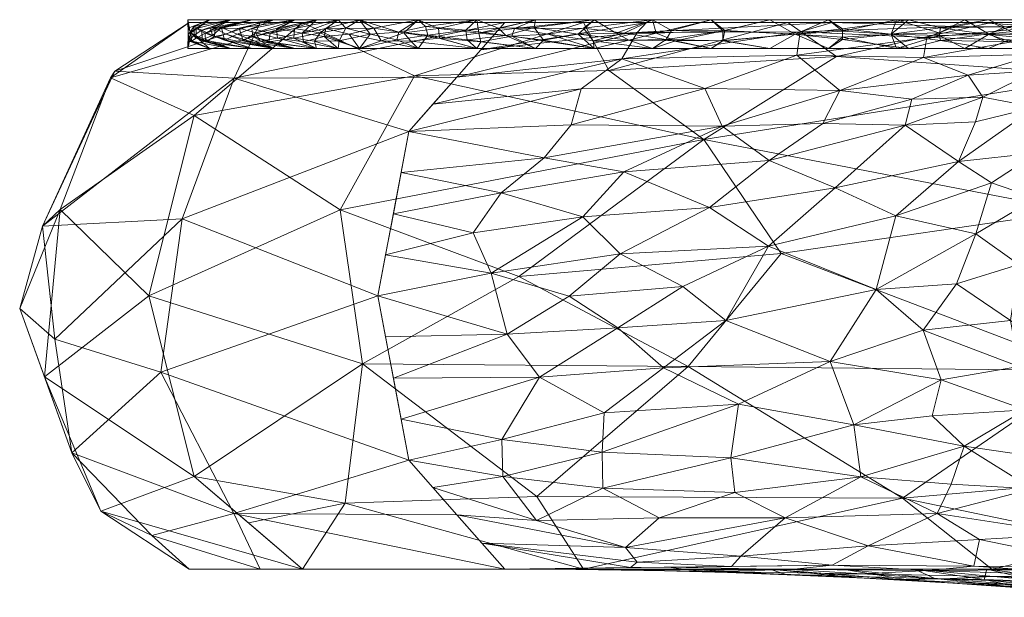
# Model space of a CAD drawing. Header units: millimetres. Extents: x -50 to 50, y -14.1 to 14.6.
# Tile 1 of 7: x -50 to -16, y -5.3 to 14.6. Entities that reach past the tile are written whole.
import ezdxf

# ---------------------------------------------------------------- set-up
doc = ezdxf.new("R2010")
doc.units = ezdxf.units.MM
doc.layers.add('A-GENM', color=13, linetype='Continuous')

# ---------------------------------------------------------------- blocks, each defined once
blk = doc.blocks.new('Model_FFASS505-000440BV0 - Model_FFASS505-000440BV0-430335-Preview')
at = {"layer": 'A-GENM', "lineweight": 9}
mesh = blk.add_polyface(dxfattribs=at)
corners = [(-40.231, 14.483, 196.258), (-44.136, 14.483, 179.963), (-41.693, 14.483, 163.385), (-33.252, 14.483, 148.91), (-36.56, 10.724, 146.016), (-37.632, 5.052, 145.078), (-36.56, -0.62, 146.016), (-33.252, -4.379, 148.91), (-41.693, -4.379, 163.385), (-44.136, -4.379, 179.963), (-40.231, -4.379, 196.258), (-43.963, -1.175, 197.951), (-45.531, 5.052, 198.663), (-43.963, 11.279, 197.951), (-49.194, 7.461, 170.748), (-48.183, -0.359, 170.897), (-45.117, 2.416, 157.216), (-44.383, 7.715, 155.706), (-42.582, 12.564, 157.152), (-46.703, 12.81, 171.116), (-46.854, 12.579, 185.173), (-48.588, 8.034, 187.909), (-49.125, 2.259, 185.105), (-42.599, -2.453, 157.173), (-47.183, -2.374, 183.305), (-42.915, -4.379, 171.674), (-45.423, -3.217, 167.078), (-48.766, 3.563, 167.465), (-49.983, 4.615, 177.168), (-34.906, 12.603, 147.463), (-34.906, -2.499, 147.463)]
mesh.append_faces([[corners[k] for k in face] for face in [(1, 20, 0), (10, 24, 9), (8, 23, 7), (11, 24, 10), (29, 18, 3)]], dxfattribs={"vtx0": -1, "vtx1": -1})
mesh.append_faces([[corners[k] for k in face] for face in [(21, 28, 22), (5, 16, 17), (6, 23, 16), (9, 24, 26), (16, 15, 27), (18, 19, 2), (28, 27, 15), (1, 19, 20), (13, 20, 21), (17, 14, 18), (15, 24, 22), (14, 17, 27), (20, 19, 14), (19, 18, 14), (4, 17, 18), (22, 12, 21), (21, 20, 14), (16, 23, 15), (24, 11, 22), (15, 23, 26), (8, 26, 23), (15, 26, 24), (16, 27, 17), (14, 27, 28), (14, 28, 21), (22, 28, 15)]], dxfattribs={"vtx0": -1, "vtx1": -1, "vtx2": -1})
mesh.append_faces([[corners[k] for k in face] for face in [(18, 2, 3), (16, 5, 6), (21, 12, 13), (20, 13, 0), (19, 1, 2), (22, 11, 12), (23, 6, 30)]], dxfattribs={"vtx0": -1, "vtx2": -1})
mesh.append_faces([[corners[k] for k in face] for face in [(26, 8, 25, 9)]], dxfattribs={"vtx0": -1, "vtx3": -1})
mesh.append_faces([[corners[k] for k in face] for face in [(4, 5, 17), (30, 7, 23), (29, 4, 18)]], dxfattribs={"vtx1": -1, "vtx2": -1})
mesh = blk.add_polyface(dxfattribs=at)
corners = [(0, 14.483, 222.18), (-16.452, 14.483, 219.002), (-30.538, 14.483, 209.926), (-40.231, 14.483, 196.258), (-43.963, 11.279, 197.951), (-45.531, 5.052, 198.663), (-43.963, -1.175, 197.951), (-40.231, -4.379, 196.258), (-30.538, -4.379, 209.926), (-16.452, -4.379, 219.002), (0, -4.379, 222.18), (0, -1.175, 226.278), (0, 5.052, 228), (0, 11.279, 226.278), (-26.93, 2.613, 219.794), (-26.384, 10.449, 218.947), (-13.611, 7.987, 225.696), (-13.116, 2.477, 225.926), (-19.539, -1.924, 221.634), (-32.15, -1.869, 213.436), (-38.158, 2.713, 209.908), (-38.925, 8.019, 208.729), (-36.37, 12.649, 208.308), (-12.538, 12.658, 223.646), (-23.495, 14.483, 214.464), (-23.721, 6.518, 221.894), (-32.769, 5.717, 215.735), (-10.297, -1.124, 225.197), (-8.226, -4.379, 220.591), (0, -2.777, 224.229), (-12.293, -3.44, 222.809), (-42.097, -2.777, 197.105), (-38.759, -2.1, 205.779), (-21.816, 13.316, 219.316), (-29.662, 12.826, 214.706)]
mesh.append_faces([[corners[k] for k in face] for face in [(31, 32, 6), (9, 18, 8), (13, 16, 12), (4, 22, 3), (1, 23, 0), (28, 30, 9), (24, 33, 1)]], dxfattribs={"vtx0": -1, "vtx1": -1})
mesh.append_faces([[corners[k] for k in face] for face in [(20, 26, 21), (21, 15, 22), (17, 12, 16), (20, 19, 14), (13, 23, 16), (14, 19, 18), (23, 1, 33), (14, 17, 25), (16, 15, 25), (21, 5, 20), (28, 29, 30), (17, 18, 27), (17, 14, 18), (18, 19, 8), (4, 21, 22), (26, 25, 15), (24, 34, 33), (16, 23, 15), (15, 23, 33), (16, 25, 17), (14, 25, 26), (14, 26, 20), (21, 26, 15), (27, 11, 17), (30, 18, 9), (27, 18, 30), (27, 30, 29), (19, 20, 32), (6, 32, 20), (19, 32, 8), (15, 33, 34), (34, 22, 15), (22, 34, 2)]], dxfattribs={"vtx0": -1, "vtx1": -1, "vtx2": -1})
mesh.append_faces([[corners[k] for k in face] for face in [(22, 2, 3), (34, 24, 2), (21, 4, 5), (23, 13, 0), (32, 31, 7), (17, 11, 12)]], dxfattribs={"vtx0": -1, "vtx2": -1})
mesh.append_faces([[corners[k] for k in face] for face in [(7, 8, 32), (29, 11, 27), (5, 6, 20)]], dxfattribs={"vtx1": -1, "vtx2": -1})
mesh.append_faces([[corners[k] for k in face] for face in [(28, 10, 29)]], dxfattribs={"vtx2": -1})
mesh = blk.add_polyface(dxfattribs=at)
corners = [(0, 14.583, 222.18), (22.09, 14.583, 216.261), (38.261, 14.583, 200.09), (44.18, 14.583, 178), (38.261, 14.583, 155.91), (22.09, 14.583, 139.739), (0, 14.583, 133.82), (-22.09, 14.583, 139.739), (-38.261, 14.583, 155.91), (-44.18, 14.583, 178), (-38.261, 14.583, 200.09), (-22.09, 14.583, 216.261)]
mesh.append_faces([[corners[k] for k in face] for face in [(10, 4, 5, 9), (4, 10, 11)]], dxfattribs={"vtx0": -1, "vtx2": -1})
mesh.append_faces([[corners[k] for k in face] for face in [(1, 2, 11, 0)]], dxfattribs={"vtx1": -1})
mesh.append_faces([[corners[k] for k in face] for face in [(3, 4, 11, 2), (8, 9, 5)]], dxfattribs={"vtx1": -1, "vtx2": -1})
mesh.append_faces([[corners[k] for k in face] for face in [(5, 6, 7, 8)]], dxfattribs={"vtx3": -1})
mesh = blk.add_polyface(dxfattribs=at)
corners = [(-44.055, 13.84, 181.319), (-44.086, 14.128, 180.89), (-44.156, 13.855, 179.446), (-44.105, 14.157, 175.428), (-43.967, 14.049, 173.67), (-44.112, 13.887, 175.554), (-43.44, 13.583, 175.239), (-42.7, 13.583, 172.477), (-42.914, 13.871, 167.498), (-43.331, 14.037, 169.381), (-43.026, 14.31, 167.968), (-43.893, 13.948, 183.025), (-43.57, 13.817, 185.318), (-43.59, 14.116, 185.197), (-43.901, 14.276, 182.961), (-43.44, 14.583, 180.761), (-42.857, 14.083, 188.733), (-43.242, 14.278, 187.054), (-43.268, 14.008, 186.931), (-44.17, 14.295, 178.963), (-44.174, 14.083, 177.275), (-43.44, 13.583, 180.761), (-44.18, 14.583, 178), (-43.44, 14.583, 175.239), (-43.698, 14.217, 171.493), (-43.689, 13.89, 171.429), (-44.18, 13.583, 178), (-43.979, 14.348, 173.792), (-43.404, 14.289, 169.757), (-42.7, 14.583, 183.523), (-42.7, 13.583, 183.523), (-42.7, 14.583, 172.477)]
mesh.append_faces([[corners[k] for k in face] for face in [(6, 4, 7), (22, 19, 15), (26, 5, 6), (30, 0, 21)]], dxfattribs={"vtx0": -1, "vtx1": -1})
mesh.append_faces([[corners[k] for k in face] for face in [(0, 1, 2), (3, 4, 5), (8, 9, 10), (11, 12, 13), (14, 1, 11), (1, 14, 15), (16, 17, 18), (2, 19, 20), (2, 21, 0), (5, 20, 3), (24, 25, 4), (26, 20, 5), (4, 27, 24), (28, 10, 9), (4, 3, 27), (18, 17, 13), (12, 18, 13), (29, 14, 13), (30, 12, 11), (13, 14, 11), (11, 0, 30), (19, 2, 1), (20, 26, 2), (15, 19, 1), (22, 20, 19), (4, 6, 5), (22, 3, 20), (27, 3, 23), (24, 9, 25), (27, 31, 24), (4, 25, 7), (28, 9, 24), (1, 0, 11), (31, 28, 24)]], dxfattribs={"vtx0": -1, "vtx1": -1, "vtx2": -1})
mesh.append_faces([[corners[k] for k in face] for face in [(14, 29, 15)]], dxfattribs={"vtx0": -1, "vtx2": -1})
mesh.append_faces([[corners[k] for k in face] for face in [(22, 23, 3), (26, 21, 2), (23, 31, 27)]], dxfattribs={"vtx1": -1, "vtx2": -1})
mesh = blk.add_polyface(dxfattribs=at)
corners = [(0, 14.483, 222.18), (16.452, 14.483, 219.002), (30.538, 14.483, 209.926), (40.231, 14.483, 196.258), (44.136, 14.483, 179.963), (41.693, 14.483, 163.385), (33.252, 14.483, 148.91), (-33.252, 14.483, 148.91), (-41.693, 14.483, 163.385), (-44.136, 14.483, 179.963), (-40.231, 14.483, 196.258), (-30.538, 14.483, 209.926), (-16.452, 14.483, 219.002)]
mesh.append_faces([[corners[k] for k in face] for face in [(4, 2, 3), (1, 12, 0)]], dxfattribs={"vtx0": -1})
mesh.append_faces([[corners[k] for k in face] for face in [(2, 4, 5, 9), (12, 1, 2, 9)]], dxfattribs={"vtx0": -1, "vtx2": -1, "vtx3": -1})
mesh.append_faces([[corners[k] for k in face] for face in [(11, 12, 9, 10)]], dxfattribs={"vtx1": -1})
mesh.append_faces([[corners[k] for k in face] for face in [(5, 6, 8, 9)]], dxfattribs={"vtx1": -1, "vtx3": -1})
mesh.append_faces([[corners[k] for k in face] for face in [(6, 7, 8)]], dxfattribs={"vtx2": -1})
mesh = blk.add_polyface(dxfattribs=at)
corners = [(-41.695, 13.84, 192.608), (-41.835, 14.128, 192.201), (-42.278, 13.855, 190.825), (-43.242, 14.278, 187.054), (-41.96, 14.583, 186.284), (-43.59, 14.116, 185.197), (-41.221, 14.583, 189.045), (-41.348, 14.116, 162.438), (-40.525, 13.948, 160.405), (-41.392, 13.817, 162.553), (-41.097, 13.948, 194.214), (-41.121, 14.276, 194.154), (-40.481, 13.583, 164.194), (-41.937, 14.008, 164.1), (-40.481, 14.583, 191.806), (-42.415, 14.295, 190.362), (-42.857, 14.083, 188.733), (-40.481, 13.583, 191.806), (-42.7, 14.583, 183.523), (-43.57, 13.817, 185.318), (-41.96, 13.583, 186.284), (-43.268, 14.008, 186.931), (-43.331, 14.037, 169.381), (-41.96, 13.583, 169.716), (-43.689, 13.89, 171.429), (-42.7, 14.583, 172.477), (-41.96, 14.583, 169.716), (-43.404, 14.289, 169.757), (-41.976, 14.278, 164.22), (-41.221, 14.583, 166.955), (-40.481, 14.583, 164.194), (-42.481, 14.083, 165.867), (-41.221, 13.583, 189.045), (-41.221, 13.583, 166.955), (-40.242, 14.116, 196.233), (-39.741, 13.583, 194.568), (-42.7, 13.583, 183.523), (-42.914, 13.871, 167.498), (-43.026, 14.31, 167.968), (-42.7, 13.583, 172.477), (-40.5, 14.276, 160.346)]
mesh.append_faces([[corners[k] for k in face] for face in [(6, 15, 14), (32, 21, 20), (29, 38, 26), (23, 37, 33), (33, 13, 12)]], dxfattribs={"vtx0": -1, "vtx1": -1})
mesh.append_faces([[corners[k] for k in face] for face in [(0, 1, 2), (3, 4, 5), (7, 8, 9), (1, 10, 11), (9, 12, 13), (1, 11, 14), (2, 15, 16), (2, 17, 0), (19, 20, 21), (22, 23, 24), (7, 13, 28), (31, 28, 13), (16, 21, 32), (31, 13, 33), (34, 11, 10), (10, 0, 35), (15, 2, 1), (16, 32, 2), (14, 15, 1), (3, 15, 6), (3, 16, 15), (37, 38, 31), (31, 38, 29), (22, 37, 23), (31, 33, 37), (29, 28, 31), (30, 7, 28), (9, 13, 7), (7, 40, 8), (1, 0, 10), (26, 38, 27)]], dxfattribs={"vtx0": -1, "vtx1": -1, "vtx2": -1})
mesh.append_faces([[corners[k] for k in face] for face in [(5, 4, 18)]], dxfattribs={"vtx0": -1, "vtx2": -1})
mesh.append_faces([[corners[k] for k in face] for face in [(6, 4, 3), (25, 26, 27), (29, 30, 28), (32, 17, 2), (36, 20, 19), (23, 39, 24)]], dxfattribs={"vtx1": -1, "vtx2": -1})
mesh = blk.add_polyface(dxfattribs=at)
corners = [(-39.813, 13.84, 158.847), (-39.624, 14.128, 158.46), (-38.963, 13.855, 157.174), (-40.191, 13.817, 196.345), (-39.001, 13.583, 197.329), (-39.482, 14.008, 197.825), (-40.5, 14.276, 160.346), (-40.525, 13.948, 160.405), (-40.242, 14.116, 196.233), (-41.097, 13.948, 194.214), (-37.518, 13.855, 201.33), (-37.771, 14.295, 200.919), (-38.618, 14.083, 199.46), (-39.001, 14.583, 197.329), (-39.741, 14.583, 194.568), (-39.425, 14.278, 197.938), (-38.261, 14.583, 200.09), (-41.348, 14.116, 162.438), (-40.481, 14.583, 164.194), (-39.741, 14.583, 161.432), (-39.001, 14.583, 158.671), (-37.894, 14.083, 155.285), (-38.733, 14.295, 156.749), (-38.261, 14.583, 155.91), (-39.001, 13.583, 158.671), (-38.261, 13.583, 155.91), (-36.979, 13.887, 153.826), (-38.261, 13.583, 200.09), (-36.24, 13.583, 202.111), (-36.24, 14.583, 202.111), (-36.734, 14.128, 202.545), (-41.121, 14.276, 194.154), (-39.741, 13.583, 194.568), (-40.481, 14.583, 191.806), (-39.741, 13.583, 161.432), (-40.481, 13.583, 164.194), (-41.392, 13.817, 162.553), (-36.91, 14.157, 153.72), (-41.695, 13.84, 192.608), (-40.481, 13.583, 191.806)]
mesh.append_faces([[corners[k] for k in face] for face in [(16, 11, 29), (27, 5, 4), (23, 22, 20), (32, 38, 39), (34, 0, 24)]], dxfattribs={"vtx0": -1, "vtx1": -1})
mesh.append_faces([[corners[k] for k in face] for face in [(0, 1, 2), (3, 4, 5), (6, 1, 7), (3, 8, 9), (10, 11, 12), (13, 8, 15), (12, 15, 5), (1, 6, 20), (21, 22, 23), (2, 24, 0), (25, 21, 26), (12, 5, 27), (11, 10, 30), (12, 27, 10), (15, 11, 16), (5, 15, 8), (15, 12, 11), (3, 5, 8), (14, 31, 8), (32, 3, 9), (19, 6, 17), (34, 36, 7), (7, 0, 34), (22, 2, 1), (21, 25, 2), (2, 22, 21), (20, 22, 1), (23, 37, 21), (1, 0, 7)]], dxfattribs={"vtx0": -1, "vtx1": -1, "vtx2": -1})
mesh.append_faces([[corners[k] for k in face] for face in [(8, 13, 14), (17, 18, 19), (31, 14, 33), (6, 19, 20)]], dxfattribs={"vtx0": -1, "vtx2": -1})
mesh.append_faces([[corners[k] for k in face] for face in [(16, 13, 15), (27, 28, 10), (32, 4, 3), (34, 35, 36), (25, 24, 2)]], dxfattribs={"vtx1": -1, "vtx2": -1})
mesh = blk.add_polyface(dxfattribs=at)
corners = [(-34.076, 13.817, 206.119), (-34.152, 14.117, 206.028), (-35.499, 13.949, 204.3), (-36.91, 14.157, 153.72), (-35.912, 14.049, 152.266), (-36.979, 13.887, 153.826), (-36.24, 13.583, 153.889), (-34.218, 13.583, 151.867), (-36.734, 14.128, 202.545), (-35.542, 14.276, 204.242), (-32.197, 13.583, 206.154), (-33.008, 14.009, 207.366), (-36.492, 13.84, 202.904), (-37.518, 13.855, 201.33), (-31.913, 13.871, 147.448), (-33.216, 14.037, 148.87), (-32.245, 14.31, 147.799), (-32.197, 14.583, 206.154), (-34.218, 14.583, 204.133), (-32.922, 14.278, 207.462), (-36.24, 14.583, 202.111), (-31.751, 14.083, 208.72), (-36.24, 13.583, 202.111), (-32.197, 13.583, 149.846), (-34.55, 13.89, 150.465), (-38.261, 14.583, 155.91), (-36.24, 14.583, 153.889), (-34.591, 14.217, 150.516), (-34.218, 14.583, 151.867), (-32.197, 14.583, 149.846), (-33.468, 14.289, 149.159), (-35.983, 14.348, 152.366), (-34.218, 13.583, 204.133), (-37.771, 14.295, 200.919), (-38.261, 13.583, 155.91), (-37.894, 14.083, 155.285)]
mesh.append_faces([[corners[k] for k in face] for face in [(6, 4, 7), (34, 5, 6), (32, 12, 22)]], dxfattribs={"vtx0": -1, "vtx1": -1})
mesh.append_faces([[corners[k] for k in face] for face in [(0, 1, 2), (3, 4, 5), (8, 2, 9), (0, 10, 11), (12, 8, 13), (14, 15, 16), (1, 11, 19), (8, 9, 20), (21, 19, 11), (13, 22, 12), (15, 23, 24), (4, 6, 5), (27, 24, 4), (4, 31, 27), (30, 16, 15), (4, 3, 31), (17, 1, 19), (0, 11, 1), (18, 9, 1), (32, 0, 2), (1, 9, 2), (2, 12, 32), (20, 33, 8), (3, 5, 35), (31, 3, 26), (27, 15, 24), (31, 28, 27), (4, 24, 7), (15, 14, 23), (30, 15, 27), (8, 12, 2), (28, 30, 27), (29, 16, 30)]], dxfattribs={"vtx0": -1, "vtx1": -1, "vtx2": -1})
mesh.append_faces([[corners[k] for k in face] for face in [(1, 17, 18), (9, 18, 20)]], dxfattribs={"vtx0": -1, "vtx2": -1})
mesh.append_faces([[corners[k] for k in face] for face in [(25, 26, 3), (28, 29, 30), (32, 10, 0), (26, 28, 31), (23, 7, 24)]], dxfattribs={"vtx1": -1, "vtx2": -1})
mesh = blk.add_polyface(dxfattribs=at)
corners = [(-8, 14.483, 109), (-10.023, 14.236, 109), (-11.613, 13.527, 108.993), (-12.824, 12.4, 109.004), (-13.708, 10.901, 108.996), (-14.314, 9.077, 109), (-14.746, 5.732, 109), (-14.317, 2.409, 109), (-12.96, -0.65, 109), (-10.776, -3.195, 109), (-8, -5.08, 109), (-12.183, -4.318, 124.627), (-21.959, -4.239, 137.511), (-33.252, -4.379, 148.91), (-36.56, -0.62, 146.016), (-37.632, 5.052, 145.078), (-36.56, 10.724, 146.016), (-33.252, 14.483, 148.91), (-21.957, 14.483, 137.358), (-11.965, 14.483, 124.702), (-21.863, 8.786, 128.879), (-21.218, 0.602, 129.087), (-17.266, 12.665, 125.697), (-17.008, 7.19, 120.648), (-14.953, 11.559, 119.116), (-12.727, 13.915, 119.948), (-15.048, -1.607, 122.369), (-25.628, 4.203, 132.67), (-18.693, 13.973, 130.686), (-34.906, 12.603, 147.463), (-26.349, 12.203, 136.522), (-14.879, 9.991, 116.648), (-13.208, 13, 117.135), (-15.306, 1.118, 118.828), (-15.808, 4.204, 117.72), (-23.579, -2.603, 135.031), (-9.763, 14.483, 115.98), (-29.144, 9.333, 137.334), (-11.399, 14.372, 120.317), (-14.696, 14.331, 126.629), (-16.961, 14.483, 131.03), (-29.276, 6.499, 136.529), (-15.433, 13.881, 125.58), (-18.809, 13.275, 129.122), (-21.695, 12.136, 131.164), (-19.443, 10.943, 126.955), (-23.182, 13.356, 134.619), (-29.213, 13.226, 140.797), (-34.079, 13.543, 148.187), (-28.368, 14.483, 143.916), (-23.066, 14.166, 136.375), (-25.753, 10.908, 134.703), (-30.965, 10.957, 140.25), (-24.139, 9.719, 132.099), (-35.733, 11.663, 146.739), (-14.878, 13.396, 122.942), (-37.096, 7.888, 145.547), (-26.197, 8.106, 133.676), (-24.158, 6.765, 131.051), (-30.561, 7.775, 138.158), (-37.364, 6.47, 145.313), (-33.727, 5.835, 140.993), (-37.096, 2.216, 145.547), (-33.174, 3.732, 140.523), (-29.826, 1.013, 138.114), (-33.375, 8.612, 141.383), (-36.828, 9.306, 145.781), (-19.77, 7.815, 125.658), (-20.446, 5.272, 126.261), (-17.604, 9.692, 123.016), (-22.033, 2.792, 128.89), (-34.34, 7.226, 141.892), (-34.906, -2.499, 147.463), (-29.87, -1.583, 139.996), (-18.197, 2.161, 123.792), (-31.03, 5.045, 138.21), (-29.35, 3.952, 136.613), (-27.778, 2.564, 135.364), (-25.195, 1.315, 133.198), (-27.118, 5.377, 134.175), (-25.454, -0.533, 134.706), (-20.977, -1.197, 130.432), (-18.343, -2.46, 128.935), (-13.71, -3.17, 123.357), (-20.72, -3.57, 133.887), (-28.919, -4.325, 144.537), (-34.042, -3.481, 148.219), (-29.09, -3.629, 141.944), (-32.058, 2.25, 139.804), (-36.828, 0.798, 145.781), (-33.359, 0.098, 142.161), (-17.415, -0.138, 124.444), (-10.091, -4.699, 116.814), (-9.639, -3.967, 109), (-11.092, -3.217, 116.276), (-11.868, -1.922, 109), (-13.142, -0.989, 115.79), (-17.071, -4.279, 131.069), (-29.899, -0.346, 139.017), (-35.733, -1.559, 146.739), (-32.164, -2.694, 143.407), (-27.934, -2.607, 139.262), (-33.324, -1.183, 143.043), (-25.32, -1.734, 135.696), (-14.939, 12.816, 121.549), (-16.766, 11.914, 123.668), (-17.014, 11.056, 123.087), (-19.218, 11.84, 127.54), (-22.285, 11.001, 130.779), (-31.892, 9.81, 140.449), (-18.819, 3.869, 124.051), (-17.676, 5.467, 121.795), (-15.522, 6.134, 116.478), (-14.93, 8.419, 115.19), (-14.531, 4.07, 109), (-14.667, 3.415, 113.493), (-13.638, 0.879, 109), (-13.669, 0.35, 114.112), (-15.524, 2.61, 117.884), (-14.248, 1.86, 113.545), (-25.115, -3.929, 139.089), (-10.768, 14.2, 115.477), (-11.643, 13.769, 114.67), (-8.732, 14.393, 109), (-9.754, 14.418, 115.506), (-25.439, -4.282, 141.024), (-28.688, -4.133, 142.905), (-28.692, 14.14, 142.084), (-13.266, 11.651, 109), (-13.805, 11.342, 114.235), (-13.38, 12.274, 115.059), (-17.704, 14.353, 131.073), (-30.616, 12.191, 140.978), (-37.364, 3.634, 145.313), (-16.468, 8.958, 120.253), (-17.853, -1.448, 126.724), (-16.876, -3.352, 128.836), (-18.513, 0.914, 125.167), (-11.849, -2.223, 114.386), (-14.969, -0.493, 120.278), (-14.53, 7.404, 109)]
mesh.append_faces([[corners[k] for k in face] for face in [(4, 129, 128), (114, 112, 6), (36, 38, 19), (29, 47, 54), (62, 88, 89), (93, 94, 9), (95, 96, 8), (8, 117, 116), (7, 115, 114), (1, 124, 123), (128, 130, 3), (9, 138, 95)]], dxfattribs={"vtx0": -1, "vtx1": -1})
mesh.append_faces([[corners[k] for k in face] for face in [(38, 121, 25), (82, 84, 35), (136, 84, 82), (30, 51, 52), (28, 42, 43), (128, 129, 130), (46, 28, 43), (75, 61, 41), (38, 39, 19), (55, 32, 104), (122, 32, 25), (53, 37, 51), (113, 140, 112), (127, 18, 50), (69, 31, 134), (50, 28, 46), (118, 34, 115), (44, 30, 46), (27, 58, 68), (139, 96, 26), (26, 96, 138), (92, 94, 93), (25, 121, 122), (68, 58, 67), (57, 58, 41), (98, 102, 90), (35, 103, 81), (35, 81, 82), (39, 42, 28), (45, 20, 53), (112, 34, 111), (131, 39, 28), (37, 53, 57), (30, 52, 132), (23, 113, 112), (67, 69, 134), (130, 129, 24), (55, 104, 22), (21, 91, 81), (27, 68, 70), (115, 119, 118), (74, 21, 70), (120, 35, 84), (90, 88, 64), (121, 124, 1), (37, 65, 109), (121, 38, 124), (42, 39, 38), (42, 38, 25), (61, 75, 63), (131, 40, 39), (58, 57, 20), (25, 55, 42), (42, 55, 43), (44, 43, 22), (43, 44, 46), (22, 105, 107), (51, 30, 44), (105, 22, 104), (69, 24, 31), (30, 47, 46), (46, 47, 50), (127, 48, 49), (44, 107, 108), (59, 37, 57), (109, 51, 37), (132, 47, 30), (53, 51, 108), (57, 53, 20), (32, 55, 25), (43, 55, 22), (65, 37, 59), (57, 41, 59), (67, 58, 20), (27, 76, 79), (59, 71, 65), (61, 59, 41), (61, 60, 71), (76, 88, 63), (61, 63, 15), (88, 76, 77), (77, 70, 78), (87, 120, 126), (109, 16, 52), (67, 20, 69), (67, 23, 68), (110, 68, 111), (137, 33, 91), (20, 45, 69), (106, 45, 105), (70, 110, 74), (77, 78, 64), (65, 71, 56), (61, 71, 59), (35, 101, 103), (78, 80, 98), (110, 70, 68), (74, 110, 118), (79, 41, 58), (76, 63, 75), (79, 76, 75), (77, 76, 27), (70, 77, 27), (77, 64, 88), (70, 21, 78), (80, 78, 21), (41, 79, 75), (27, 79, 58), (80, 21, 81), (80, 73, 98), (21, 137, 91), (82, 81, 135), (83, 82, 26), (98, 64, 78), (95, 138, 96), (136, 82, 83), (120, 84, 12), (87, 100, 101), (86, 87, 126), (62, 63, 88), (102, 98, 73), (64, 98, 90), (88, 90, 89), (33, 117, 139), (135, 91, 26), (94, 92, 83), (26, 94, 83), (94, 138, 9), (139, 117, 96), (99, 102, 100), (101, 100, 73), (14, 90, 102), (87, 72, 100), (103, 73, 80), (87, 101, 35), (100, 102, 73), (73, 103, 101), (81, 103, 80), (130, 104, 32), (105, 45, 107), (104, 24, 105), (106, 105, 24), (24, 69, 106), (69, 45, 106), (108, 107, 45), (44, 22, 107), (53, 108, 45), (44, 108, 51), (66, 109, 65), (51, 109, 52), (111, 68, 23), (118, 110, 34), (112, 111, 23), (34, 110, 111), (134, 113, 23), (114, 115, 112), (31, 5, 113), (112, 115, 34), (119, 117, 33), (96, 117, 8), (33, 118, 119), (7, 119, 115), (74, 118, 33), (117, 119, 116), (35, 120, 87), (1, 122, 121), (32, 122, 2), (124, 38, 36), (36, 123, 124), (125, 126, 120), (86, 126, 85), (50, 47, 127), (29, 127, 47), (129, 31, 24), (31, 129, 4), (104, 130, 24), (32, 3, 130), (28, 50, 131), (18, 131, 50), (16, 132, 52), (54, 47, 132), (113, 134, 31), (67, 134, 23), (91, 135, 81), (26, 82, 135), (11, 136, 83), (97, 84, 136), (21, 74, 137), (33, 137, 74), (26, 138, 94), (26, 91, 139), (33, 139, 91)]], dxfattribs={"vtx0": -1, "vtx1": -1, "vtx2": -1})
mesh.append_faces([[corners[k] for k in face] for face in [(32, 2, 3), (63, 62, 133), (131, 18, 40), (132, 16, 54), (127, 49, 18), (61, 15, 60), (109, 66, 16), (65, 56, 66), (100, 72, 99), (90, 14, 89), (136, 11, 97), (122, 1, 2), (120, 12, 125), (113, 5, 140)]], dxfattribs={"vtx0": -1, "vtx2": -1})
mesh.append_faces([[corners[k] for k in face] for face in [(4, 5, 31), (40, 19, 39), (29, 48, 127), (60, 56, 71), (86, 72, 87), (92, 11, 83), (97, 12, 84), (99, 14, 102), (140, 6, 112), (7, 116, 119), (125, 85, 126), (133, 15, 63)]], dxfattribs={"vtx1": -1, "vtx2": -1})
mesh.append_faces([[corners[k] for k in face] for face in [(48, 17, 49), (85, 13, 86), (93, 10, 92), (36, 0, 123)]], dxfattribs={"vtx2": -1})
mesh = blk.add_polyface(dxfattribs=at)
corners = [(33.252, 14.483, 148.91), (21.957, 14.483, 137.358), (12.059, 14.483, 124.638), (8, 14.483, 109), (4, 14.483, 109), (0, 14.483, 109), (-1.599, 14.483, 109), (-3.199, 14.483, 109), (-4.802, 14.483, 109), (-6.397, 14.483, 109), (-8, 14.483, 109), (-12.059, 14.483, 124.638), (-21.957, 14.483, 137.358), (-33.252, 14.483, 148.91)]
mesh.append_faces([[corners[k] for k in face] for face in [(12, 1, 2, 11)]], dxfattribs={"vtx0": -1, "vtx2": -1})
mesh.append_faces([[corners[k] for k in face] for face in [(2, 4, 5, 11)]], dxfattribs={"vtx0": -1, "vtx2": -1, "vtx3": -1})
mesh.append_faces([[corners[k] for k in face] for face in [(11, 5, 6, 7), (11, 7, 8, 9)]], dxfattribs={"vtx0": -1, "vtx3": -1})
mesh.append_faces([[corners[k] for k in face] for face in [(0, 1, 12, 13), (3, 4, 2)]], dxfattribs={"vtx1": -1})
mesh.append_faces([[corners[k] for k in face] for face in [(9, 10, 11)]], dxfattribs={"vtx2": -1})
mesh = blk.add_polyface(dxfattribs=at)
corners = [(-25.734, 14.197, 213.912), (-24.111, 14.583, 214.24), (-26.133, 14.583, 212.218), (-25.734, 13.856, 213.912), (-27.683, 13.899, 212.432), (-26.133, 13.583, 212.218), (-30.201, 13.852, 210.245), (-30.176, 13.583, 208.176), (-28.154, 13.583, 210.197), (-28.154, 13.583, 145.803), (-28.979, 13.877, 144.652), (-27.36, 13.857, 143.312), (-27.499, 14.209, 212.579), (-29.13, 14.122, 211.216), (-25.666, 14.212, 142.04), (-25.734, 13.864, 142.088), (-28.154, 14.583, 210.197), (-30.543, 14.294, 209.922), (-30.176, 14.583, 208.176), (-32.922, 14.278, 207.462), (-32.197, 14.583, 206.154), (-31.751, 14.083, 208.72), (-28.028, 14.116, 143.848), (-28.154, 14.583, 145.803), (-26.133, 14.583, 143.782), (-29.407, 14.12, 145.029), (-30.176, 14.583, 147.824), (-26.133, 13.583, 143.782), (-33.008, 14.009, 207.366), (-30.723, 14.083, 146.252), (-30.176, 13.583, 147.824), (-32.197, 13.583, 206.154), (-31.913, 13.871, 147.448), (-32.245, 14.31, 147.799), (-32.197, 14.583, 149.846), (-32.197, 13.583, 149.846)]
mesh.append_faces([[corners[k] for k in face] for face in [(16, 12, 2), (9, 11, 27), (30, 10, 9), (7, 28, 31), (26, 33, 34), (35, 32, 30)]], dxfattribs={"vtx0": -1, "vtx1": -1})
mesh.append_faces([[corners[k] for k in face] for face in [(3, 4, 5), (9, 10, 11), (4, 12, 13), (11, 14, 15), (17, 18, 19), (6, 4, 13), (0, 12, 4), (0, 4, 3), (0, 2, 12), (6, 8, 4), (12, 16, 13), (17, 6, 13), (21, 7, 6), (22, 10, 25), (14, 22, 24), (10, 22, 11), (11, 15, 27), (21, 28, 7), (29, 10, 30), (14, 11, 22), (25, 10, 29), (26, 25, 29), (23, 22, 25), (6, 17, 21), (16, 17, 13), (19, 21, 17), (32, 33, 29), (29, 33, 26), (29, 30, 32)]], dxfattribs={"vtx0": -1, "vtx1": -1, "vtx2": -1})
mesh.append_faces([[corners[k] for k in face] for face in [(0, 1, 2), (6, 7, 8), (22, 23, 24), (17, 16, 18)]], dxfattribs={"vtx0": -1, "vtx2": -1})
mesh.append_faces([[corners[k] for k in face] for face in [(8, 5, 4), (18, 20, 19), (26, 23, 25)]], dxfattribs={"vtx1": -1, "vtx2": -1})
mesh = blk.add_polyface(dxfattribs=at)
corners = [(-21.605, 14.267, 139.463), (-23.243, 14.083, 140.428), (-22.09, 14.583, 139.739), (-18.271, 14.132, 218.225), (-19.741, 14.583, 216.89), (-19.927, 14.083, 217.431), (-21.605, 13.982, 139.463), (-25.666, 14.212, 142.04), (-24.111, 14.583, 141.76), (-18.271, 14.034, 137.775), (-19.741, 13.583, 139.11), (-19.927, 14.083, 138.569), (-21.605, 14.184, 216.537), (-23.243, 14.083, 215.572), (-21.605, 13.898, 216.537), (-18.226, 13.869, 218.246), (-24.111, 13.583, 214.24), (-25.734, 13.856, 213.912), (-26.133, 13.583, 212.218), (-22.09, 13.583, 216.261), (-24.111, 14.583, 214.24), (-25.734, 14.197, 213.912), (-19.329, 14.583, 138.999), (-25.734, 13.864, 142.088), (-24.111, 13.583, 141.76), (-19.329, 13.583, 217.001), (-16.568, 14.096, 218.956), (-16.568, 13.583, 217.741), (-16.568, 14.069, 137.044), (-18.226, 14.296, 137.754), (-16.568, 14.583, 138.259), (-22.09, 14.583, 216.261), (-22.09, 13.583, 139.739), (-26.133, 14.583, 143.782), (-26.133, 13.583, 143.782), (-17.392, 14.583, 217.52), (-17.392, 13.583, 138.48)]
mesh.append_faces([[corners[k] for k in face] for face in [(16, 17, 18), (22, 0, 2), (27, 15, 25), (30, 29, 22), (19, 13, 16), (34, 23, 24), (25, 14, 19), (32, 6, 10), (4, 3, 35), (10, 9, 36)]], dxfattribs={"vtx0": -1, "vtx1": -1})
mesh.append_faces([[corners[k] for k in face] for face in [(0, 1, 2), (3, 4, 5), (6, 1, 0), (1, 7, 8), (9, 10, 11), (12, 13, 14), (15, 3, 5), (14, 13, 19), (20, 21, 13), (23, 1, 24), (14, 25, 5), (26, 3, 15), (5, 25, 15), (0, 22, 11), (28, 9, 29), (11, 22, 29), (17, 13, 21), (13, 17, 16), (1, 23, 7), (12, 14, 5), (4, 12, 5), (31, 13, 12), (11, 29, 9), (6, 0, 11), (10, 6, 11), (32, 1, 6), (26, 35, 3), (28, 36, 9)]], dxfattribs={"vtx0": -1, "vtx1": -1, "vtx2": -1})
mesh.append_faces([[corners[k] for k in face] for face in [(13, 31, 20), (1, 32, 24), (7, 33, 8), (12, 4, 31)]], dxfattribs={"vtx0": -1, "vtx2": -1})
mesh.append_faces([[corners[k] for k in face] for face in [(8, 2, 1)]], dxfattribs={"vtx1": -1, "vtx2": -1})
mesh = blk.add_polyface(dxfattribs=at)
corners = [(-9.246, 14.103, 221.202), (-11.08, 14.145, 220.768), (-10.464, 13.853, 220.923), (-12.42, 14.329, 220.398), (-12.694, 14.583, 218.779), (-14.263, 14.308, 219.814), (-12.827, 14.063, 220.277), (-12.42, 13.837, 135.602), (-12.694, 13.583, 137.221), (-14.263, 13.857, 136.186), (-12.827, 14.103, 135.723), (-16.568, 14.096, 218.956), (-15.043, 14.583, 218.149), (-17.392, 14.583, 217.52), (-16.568, 13.583, 217.741), (-16.009, 13.828, 219.177), (-18.226, 13.869, 218.246), (-16.568, 14.069, 137.044), (-15.043, 13.583, 137.851), (-17.392, 13.583, 138.48), (-10.464, 14.312, 135.077), (-9.246, 14.062, 134.798), (-11.08, 14.02, 135.232), (-18.226, 14.296, 137.754), (-16.568, 14.583, 138.259), (-16.009, 14.337, 136.823), (-14.731, 14.034, 219.652), (-13.806, 13.583, 218.481), (-9.521, 14.583, 219.629), (-11.045, 13.583, 219.221), (-14.731, 14.132, 136.348), (-13.806, 14.583, 137.519), (-9.521, 13.583, 136.371), (-11.045, 14.583, 136.779), (-8.696, 13.583, 219.85), (-8.696, 14.583, 136.15)]
mesh.append_faces([[corners[k] for k in face] for face in [(27, 15, 14), (31, 25, 24), (34, 2, 29), (35, 20, 33)]], dxfattribs={"vtx0": -1, "vtx1": -1})
mesh.append_faces([[corners[k] for k in face] for face in [(0, 1, 2), (3, 4, 5), (5, 6, 3), (7, 8, 9), (9, 10, 7), (14, 15, 16), (20, 21, 22), (23, 24, 25), (6, 26, 27), (15, 27, 26), (28, 3, 1), (5, 26, 6), (12, 11, 5), (26, 5, 11), (15, 26, 11), (15, 11, 16), (10, 30, 31), (25, 31, 30), (32, 7, 22), (9, 30, 10), (18, 17, 9), (30, 9, 17), (25, 30, 17), (25, 17, 23), (1, 3, 6), (28, 1, 0), (2, 6, 29), (6, 2, 1), (22, 7, 10), (20, 10, 33), (10, 20, 22)]], dxfattribs={"vtx0": -1, "vtx1": -1, "vtx2": -1})
mesh.append_faces([[corners[k] for k in face] for face in [(11, 12, 13), (17, 18, 19)]], dxfattribs={"vtx0": -1, "vtx2": -1})
mesh.append_faces([[corners[k] for k in face] for face in [(4, 12, 5), (27, 29, 6), (8, 18, 9), (31, 33, 10), (28, 4, 3), (32, 8, 7)]], dxfattribs={"vtx1": -1, "vtx2": -1})
mesh = blk.add_polyface(dxfattribs=at)
corners = [(0, 13.583, 222.18), (-22.09, 13.583, 216.261), (-38.261, 13.583, 200.09), (-44.18, 13.583, 178), (-38.261, 13.583, 155.91), (-22.09, 13.583, 139.739), (0, 13.583, 133.82), (22.09, 13.583, 139.739), (38.261, 13.583, 155.91), (44.18, 13.583, 178), (38.261, 13.583, 200.09), (22.09, 13.583, 216.261)]
mesh.append_faces([[corners[k] for k in face] for face in [(0, 9, 10, 11)]], dxfattribs={"vtx0": -1})
mesh.append_faces([[corners[k] for k in face] for face in [(2, 7, 8, 1), (9, 0, 1, 8)]], dxfattribs={"vtx0": -1, "vtx2": -1})
mesh.append_faces([[corners[k] for k in face] for face in [(2, 3, 6, 7)]], dxfattribs={"vtx1": -1, "vtx3": -1})
mesh.append_faces([[corners[k] for k in face] for face in [(4, 5, 6, 3)]], dxfattribs={"vtx2": -1})
mesh = blk.add_polyface(dxfattribs=at)
corners = [(-33.252, -4.379, 148.91), (0, -4.379, 148.91), (33.252, -4.379, 148.91), (41.693, -4.379, 163.385), (44.136, -4.379, 179.963), (40.231, -4.379, 196.258), (30.538, -4.379, 209.926), (16.452, -4.379, 219.002), (0, -4.379, 222.18), (-16.452, -4.379, 219.002), (-30.538, -4.379, 209.926), (-40.231, -4.379, 196.258), (-44.136, -4.379, 179.963), (-41.693, -4.379, 163.385)]
mesh.append_faces([[corners[k] for k in face] for face in [(1, 11, 12)]], dxfattribs={"vtx0": -1, "vtx2": -1})
mesh.append_faces([[corners[k] for k in face] for face in [(1, 5, 6, 7), (1, 7, 8, 9), (1, 9, 10, 11)]], dxfattribs={"vtx0": -1, "vtx3": -1})
mesh.append_faces([[corners[k] for k in face] for face in [(2, 3, 1)]], dxfattribs={"vtx1": -1})
mesh.append_faces([[corners[k] for k in face] for face in [(4, 5, 1, 3)]], dxfattribs={"vtx1": -1, "vtx2": -1})
mesh.append_faces([[corners[k] for k in face] for face in [(13, 0, 1, 12)]], dxfattribs={"vtx2": -1})
mesh = blk.add_polyface(dxfattribs=at)
corners = [(-23.378, -4.393, 140.193), (-18.626, -4.419, 135.122), (-20.924, -4.535, 138.993), (-18.147, -4.714, 137.299), (-13.837, -4.857, 131.434), (-15.483, -4.915, 135.327), (-16.395, -4.636, 133.785), (-13.043, -4.76, 129.078), (-14.836, -5.069, 137.266), (-11.658, -5.349, 134.206), (-15.412, -5.021, 140.617), (-24.107, -4.379, 148.91), (-23.515, -4.57, 145.049), (-21.069, -4.676, 143.953), (-12.183, -4.318, 124.627), (-15.239, -4.396, 130.39), (-17.071, -4.279, 131.069), (-11.506, -5.132, 129.224), (-26.113, -4.461, 144.242), (-22.777, -4.584, 142.534), (-25.571, -4.498, 145.919), (-19.282, -4.752, 143.732), (-16.722, -4.735, 145.396), (-14.797, -4.806, 145.022), (-16.626, -4.379, 148.91), (-17.573, -4.877, 139.686), (-13.346, -5.108, 133.551), (-18.426, -4.696, 145.419), (-19.119, -4.379, 148.91), (-26.6, -4.379, 148.91), (-21.613, -4.379, 148.91), (-19.774, -4.735, 140.825), (-28.263, -4.379, 148.91), (-29.926, -4.379, 148.91), (-26.904, -4.398, 143.721), (-33.252, -4.379, 148.91), (-27.605, -4.309, 143.211), (-21.959, -4.239, 137.511), (-13.684, -4.581, 128.992), (-31.589, -4.379, 148.91), (-14.058, -5.056, 141.594), (-12.102, -5.183, 140.811), (-13.877, -4.732, 145.982), (-12.216, -4.824, 145.329), (-14.548, -4.379, 148.91), (-11.76, -5.347, 136.303), (-12.212, -4.497, 125.681), (-12.24, -5.264, 133.654)]
mesh.append_faces([[corners[k] for k in face] for face in [(14, 15, 16), (29, 12, 11), (30, 27, 28), (24, 42, 44)]], dxfattribs={"vtx0": -1, "vtx1": -1})
mesh.append_faces([[corners[k] for k in face] for face in [(0, 1, 2), (3, 4, 5), (6, 2, 1), (4, 6, 7), (8, 9, 10), (11, 12, 13), (6, 4, 3), (4, 17, 5), (18, 19, 20), (21, 8, 10), (2, 3, 19), (22, 23, 24), (25, 5, 26), (21, 10, 27), (22, 28, 27), (21, 13, 25), (3, 5, 31), (19, 3, 31), (6, 3, 2), (31, 12, 19), (19, 18, 2), (37, 1, 0), (18, 34, 0), (7, 6, 38), (38, 6, 1), (18, 0, 2), (12, 31, 13), (18, 20, 33), (12, 20, 19), (25, 13, 31), (11, 13, 21), (5, 25, 31), (21, 25, 8), (21, 27, 30), (22, 10, 40), (10, 22, 27), (22, 40, 23), (41, 23, 40), (24, 23, 42), (42, 43, 44), (10, 45, 40), (25, 26, 8), (29, 20, 12), (46, 38, 15), (38, 1, 15), (1, 16, 15), (26, 47, 8), (39, 34, 18), (36, 0, 34), (41, 42, 23)]], dxfattribs={"vtx0": -1, "vtx1": -1, "vtx2": -1})
mesh.append_faces([[corners[k] for k in face] for face in [(21, 30, 11), (34, 35, 36), (1, 37, 16), (18, 33, 39)]], dxfattribs={"vtx0": -1, "vtx2": -1})
mesh.append_faces([[corners[k] for k in face] for face in [(20, 29, 32, 33)]], dxfattribs={"vtx0": -1, "vtx3": -1})
mesh.append_faces([[corners[k] for k in face] for face in [(24, 28, 22), (39, 35, 34), (36, 37, 0)]], dxfattribs={"vtx1": -1, "vtx2": -1})

msp = doc.modelspace()

# ---------------------------------------------------------------- block references
at = {"layer": 'A-GENM', "lineweight": 9}
msp.add_blockref('Model_FFASS505-000440BV0 - Model_FFASS505-000440BV0-430335-Preview', (0, 0), dxfattribs=at)

doc.saveas('drawing.dxf')
